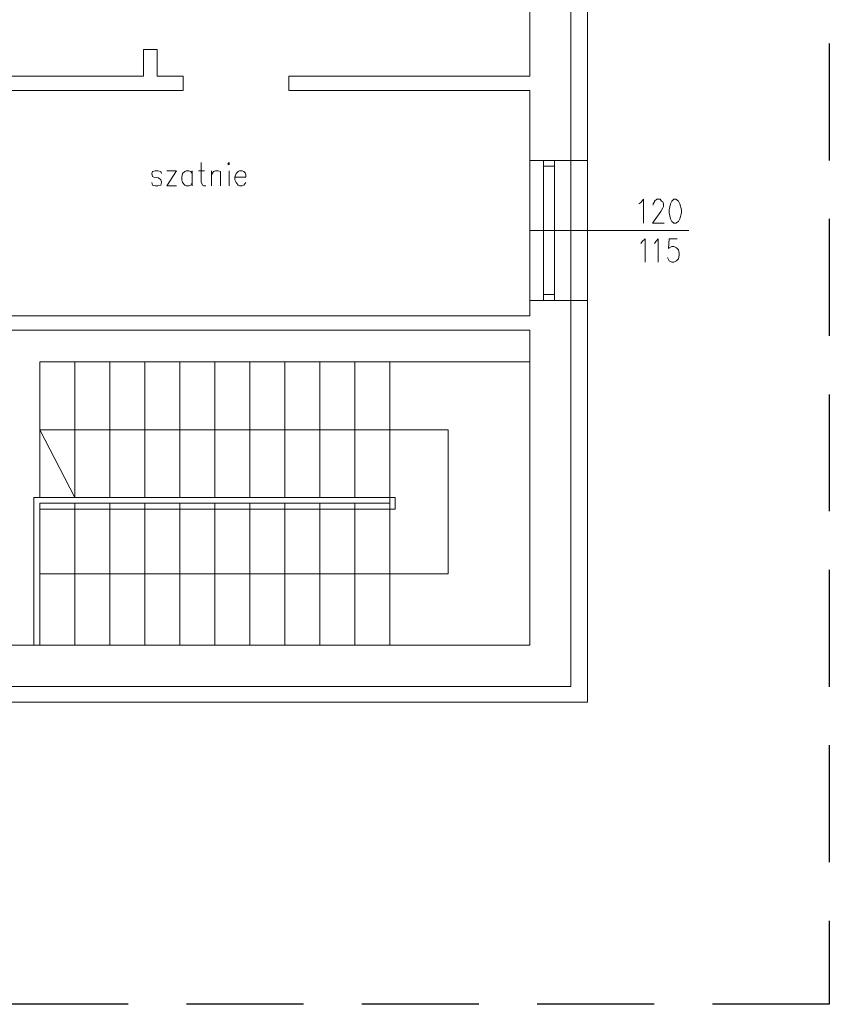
# Model space of a CAD drawing. Header units: centimetres. Extents: x -16053 to 7031, y -7778 to 254.
# Tile 53 of 256: x -14691 to -13999, y -4198 to -3356. Entities that reach past the tile are written whole.
import ezdxf

# ---------------------------------------------------------------- set-up
doc = ezdxf.new("R2010")
doc.units = ezdxf.units.CM
doc.header["$MEASUREMENT"] = 0
doc.linetypes.add('DASHED', pattern=[0.75, 0.5, -0.25])
doc.layers.get('0').update_dxf_attribs({"linetype": 'CONTINUOUS'})
doc.layers.add('konstrukcja', color=250, linetype='CONTINUOUS', lineweight=15)

msp = doc.modelspace()

# ---------------------------------------------------------------- linework, layer by layer
at = {"linetype": 'DASHED', "lineweight": -2, "ltscale": 200}
msp.add_lwpolyline([(-15544.93, -2176.305), (-13998.559, -2176.305), (-13998.559, -4197.793), (-15544.93, -4197.793)], close=True, dxfattribs=at)
at = {"layer": 'konstrukcja', "linetype": 'Continuous'}
for points in [[(-15544.93, -3939.522), (-14205.565, -3939.522), (-14205.565, -2692.496), (-14205.565, -2678.409), (-15544.93, -2678.409)], [(-14219.652, -2692.496), (-14219.652, -3454.107)], [(-14254.869, -3404.216), (-14254.869, -3256.889)], [(-14585.327, -3404.216), (-14585.327, -3381.324)], [(-14585.327, -3381.324), (-14573.587, -3381.324)], [(-14573.587, -3404.216), (-14573.587, -3381.324)], [(-14585.327, -3404.216), (-14750.262, -3404.216)], [(-14551.283, -3404.216), (-14573.587, -3404.216)], [(-14551.283, -3404.216), (-14551.283, -3416.542)], [(-14254.869, -3404.216), (-14460.891, -3404.216)], [(-14460.891, -3404.216), (-14460.891, -3416.542)], [(-14551.283, -3416.542), (-14750.262, -3416.542)], [(-14254.869, -3416.542), (-14460.891, -3416.542)], [(-14254.869, -3416.542), (-14254.869, -3454.107)], [(-14219.652, -3571.499), (-14219.652, -3451.172)], [(-14254.869, -3571.499), (-14254.869, -3454.107)], [(-14219.652, -3454.107), (-14219.652, -3571.499)], [(-14254.869, -3476.412), (-14254.869, -3596.151), (-14219.652, -3596.151)], [(-14254.869, -3476.412), (-14219.652, -3476.412), (-14219.652, -3596.151)], [(-14233.739, -3476.412), (-14243.13, -3476.412), (-14243.13, -3481.107), (-14233.739, -3481.107), (-14233.739, -3476.412)], [(-14219.652, -3476.412), (-14205.565, -3476.412)], [(-14536.022, -3478.173), (-14536.022, -3494.607), (-14534.848, -3497.542), (-14533.674, -3498.129), (-14531.913, -3498.129)], [(-14513.131, -3479.346), (-14511.957, -3479.933), (-14511.957, -3479.346), (-14511.957, -3478.173), (-14513.131, -3479.346)], [(-14233.739, -3590.868), (-14233.739, -3481.107), (-14243.13, -3481.107), (-14243.13, -3590.868), (-14233.739, -3590.868)], [(-14570.066, -3487.564), (-14570.653, -3485.803), (-14573, -3485.216), (-14575.348, -3485.216), (-14577.696, -3485.803), (-14578.283, -3487.564), (-14577.696, -3489.912), (-14576.522, -3490.499), (-14572.414, -3491.086), (-14570.653, -3492.846), (-14570.066, -3494.607), (-14570.066, -3495.194), (-14570.653, -3497.542), (-14573, -3498.129), (-14575.348, -3498.129), (-14577.696, -3497.542), (-14578.283, -3495.194)], [(-14565.37, -3485.216), (-14557.153, -3485.216), (-14565.37, -3498.129), (-14557.153, -3498.129)], [(-14543.653, -3487.564), (-14544.826, -3485.803), (-14546.587, -3485.216), (-14548.935, -3485.216), (-14550.109, -3485.803), (-14551.87, -3487.564), (-14552.457, -3490.499), (-14552.457, -3492.846), (-14551.87, -3495.194), (-14550.109, -3497.542), (-14548.935, -3498.129), (-14546.587, -3498.129), (-14544.826, -3497.542), (-14543.653, -3495.194)], [(-14543.653, -3485.216), (-14543.653, -3498.129)], [(-14538.37, -3485.216), (-14533.087, -3485.216)], [(-14527.218, -3498.129), (-14527.218, -3485.216)], [(-14527.218, -3488.738), (-14525.457, -3485.803), (-14523.696, -3485.216), (-14521.348, -3485.216), (-14519.587, -3485.803), (-14519.587, -3488.738), (-14519.587, -3498.129)], [(-14511.957, -3485.216), (-14511.957, -3498.129)], [(-14507.261, -3490.499), (-14497.87, -3490.499), (-14497.87, -3488.738), (-14498.457, -3486.977), (-14499.631, -3485.803), (-14500.805, -3485.216), (-14503.152, -3485.216), (-14504.326, -3485.803), (-14506.087, -3487.564), (-14507.261, -3490.499), (-14507.261, -3492.846), (-14506.087, -3495.194), (-14504.326, -3497.542), (-14503.152, -3498.129), (-14500.805, -3498.129), (-14499.631, -3497.542), (-14497.87, -3495.194)], [(-14161.543, -3513.39), (-14159.782, -3512.216), (-14157.434, -3509.281), (-14157.434, -3529.825)], [(-14149.217, -3514.564), (-14149.217, -3513.39), (-14148.043, -3511.629), (-14148.043, -3511.042), (-14146.282, -3509.281), (-14143.347, -3509.281), (-14142.173, -3511.042), (-14140.999, -3511.629), (-14140.412, -3513.39), (-14140.412, -3515.738), (-14140.999, -3516.912), (-14142.76, -3519.847), (-14149.804, -3529.825), (-14139.825, -3529.825)], [(-14131.608, -3509.281), (-14133.369, -3511.042), (-14134.543, -3513.39), (-14135.717, -3518.673), (-14135.717, -3521.02), (-14134.543, -3526.303), (-14133.369, -3528.651), (-14131.608, -3529.825), (-14129.847, -3529.825), (-14127.499, -3528.651), (-14126.325, -3526.303), (-14125.151, -3521.02), (-14125.151, -3518.673), (-14126.325, -3513.39), (-14127.499, -3511.042), (-14129.847, -3509.281), (-14131.608, -3509.281)], [(-14118.695, -3536.281), (-14254.869, -3536.281)], [(-14159.782, -3547.434), (-14158.608, -3545.673), (-14156.26, -3543.325), (-14156.26, -3563.281)], [(-14148.043, -3547.434), (-14146.869, -3545.673), (-14145.108, -3543.325), (-14145.108, -3563.281)], [(-14128.673, -3543.325), (-14135.717, -3543.325), (-14136.304, -3551.542), (-14135.717, -3550.955), (-14133.369, -3549.781), (-14131.608, -3549.781), (-14129.26, -3550.955), (-14127.499, -3552.716), (-14126.912, -3555.651), (-14126.912, -3557.412), (-14127.499, -3560.347), (-14129.26, -3562.108), (-14131.608, -3563.281), (-14133.369, -3563.281), (-14135.717, -3562.108), (-14136.304, -3560.934), (-14136.89, -3559.173)], [(-14254.869, -3571.499), (-14254.869, -3609.064)], [(-14219.652, -3571.499), (-14219.652, -3926.022)], [(-14233.739, -3590.868), (-14243.13, -3590.868), (-14243.13, -3596.151), (-14233.739, -3596.151), (-14233.739, -3590.868)], [(-14219.652, -3596.151), (-14205.565, -3596.151)], [(-14750.262, -3609.064), (-14254.869, -3609.064)], [(-14374.609, -3621.39), (-14762.588, -3621.39)], [(-14374.609, -3621.39), (-14254.869, -3621.39)], [(-14254.869, -3621.39), (-14254.869, -3725.869)], [(-14644.022, -3648.39), (-14673.957, -3648.39), (-14673.957, -3764.608)], [(-14614.088, -3648.39), (-14644.022, -3648.39), (-14644.022, -3764.608)], [(-14584.153, -3648.39), (-14614.088, -3648.39), (-14614.088, -3764.608)], [(-14554.218, -3648.39), (-14584.153, -3648.39), (-14584.153, -3764.608)], [(-14524.283, -3648.39), (-14554.218, -3648.39), (-14554.218, -3764.608)], [(-14494.348, -3648.39), (-14524.283, -3648.39), (-14524.283, -3764.608)], [(-14464.413, -3648.39), (-14494.348, -3648.39), (-14494.348, -3764.608)], [(-14434.478, -3648.39), (-14464.413, -3648.39), (-14464.413, -3764.608)], [(-14404.543, -3648.39), (-14434.478, -3648.39), (-14434.478, -3764.608)], [(-14374.609, -3648.39), (-14404.543, -3648.39), (-14404.543, -3764.608)], [(-14254.869, -3648.39), (-14374.609, -3648.39), (-14374.609, -3890.804)], [(-14254.869, -3890.804), (-14254.869, -3648.39)], [(-14673.957, -3829.76), (-14324.717, -3829.76), (-14324.717, -3706.499), (-14673.957, -3706.499), (-14644.022, -3764.608)], [(-14254.869, -3725.869), (-14254.869, -3890.804), (-14878.806, -3890.804)], [(-14673.957, -3774.586), (-14369.913, -3774.586), (-14369.913, -3764.608), (-14679.24, -3764.608), (-14679.24, -3769.304), (-14679.24, -3890.804)], [(-14644.022, -3769.304), (-14673.957, -3769.304), (-14673.957, -3890.804)], [(-14614.088, -3769.304), (-14644.022, -3769.304), (-14644.022, -3890.804)], [(-14584.153, -3769.304), (-14614.088, -3769.304), (-14614.088, -3890.804)], [(-14554.218, -3769.304), (-14584.153, -3769.304), (-14584.153, -3890.804)], [(-14524.283, -3769.304), (-14554.218, -3769.304), (-14554.218, -3890.804)], [(-14494.348, -3769.304), (-14524.283, -3769.304), (-14524.283, -3890.804)], [(-14464.413, -3769.304), (-14494.348, -3769.304), (-14494.348, -3890.804)], [(-14434.478, -3769.304), (-14464.413, -3769.304), (-14464.413, -3890.804)], [(-14404.543, -3769.304), (-14434.478, -3769.304), (-14434.478, -3890.804)], [(-14374.609, -3769.304), (-14404.543, -3769.304), (-14404.543, -3890.804)], [(-14219.652, -3926.022), (-14893.48, -3926.022)], [(-14219.652, -3926.022), (-14818.349, -3926.022)]]:
    msp.add_lwpolyline(points, dxfattribs=at)

doc.saveas('drawing.dxf')
